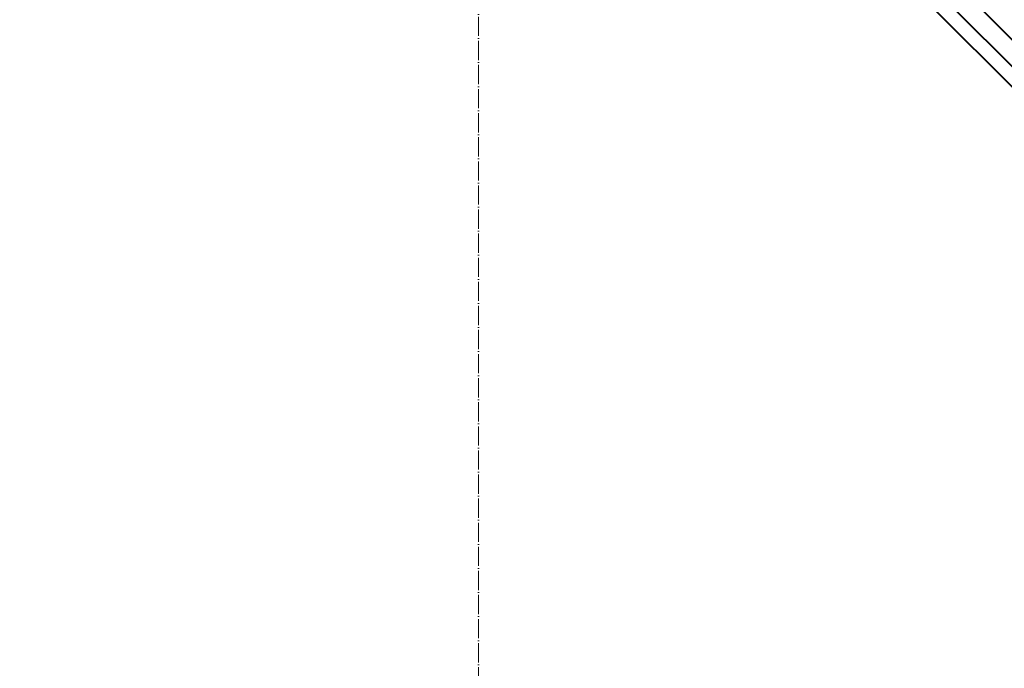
# Model space of a CAD drawing. Header units: millimetres. Extents: x 5617 to 91811, y 7718 to 89253.
# Tile 21 of 66: x 65785 to 66811, y 64349 to 65024. Entities that reach past the tile are written whole.
import ezdxf

# ---------------------------------------------------------------- set-up
doc = ezdxf.new("R2010")
doc.units = ezdxf.units.MM
doc.linetypes.add('Линия сетки', pattern=[25, 20, -2.5, 0, -2.5])
for name, color, linetype, lineweight in [('Оси', 7, 'Continuous', 9), ('Стены разрез', 7, 'Continuous', 40), ('Стены штриховка', 7, 'Continuous', 40)]:
    doc.layers.add(name, color=color, linetype=linetype, lineweight=lineweight)

# ---------------------------------------------------------------- blocks, each defined once
blk = doc.blocks.new('135_SLK_GD_AR_rvt-1-МКСС_LB02_-11_400__Кабельные конструкции_Лотки_1')
at = {"layer": 'Стены разрез', "lineweight": 9, "true_color": 0xcccccc}
h = blk.add_hatch(dxfattribs=at)
h.set_pattern_fill('FP_5', color=254, style=0, pattern_type=2)
h.set_pattern_definition([(0, (0, 0), (406.4, 101.6), [33.528, -271.272, 33.528, -271.272, -1625.6]), (0, (0, 0), (406.4, 101.6), [-609.6, 33.528, -576.072, 33.528, -271.272, -711.2]), (0, (0, 0), (406.4, 101.6), [-1524, 33.528, -169.672, 33.528, -474.472]), (120, (152.4, 50.8), (-291.18818, 301.15272), [33.528, -271.272, 33.528, -271.272, -1625.6]), (120, (152.4, 50.8), (-291.18818, 301.15272), [-609.6, 33.528, -576.072, 33.528, -271.272, -711.2]), (120, (152.4, 50.8), (-291.18818, 301.15272), [-1524, 33.528, -169.672, 33.528, -474.472]), (240, (203.2, 254), (-115.21182, -402.75272), [33.528, -271.272, 33.528, -271.272, -1625.6]), (240, (203.2, 254), (-115.21182, -402.75272), [-609.6, 33.528, -576.072, 33.528, -271.272, -711.2]), (240, (203.2, 254), (-115.21182, -402.75272), [-1524, 33.528, -169.672, 33.528, -474.472])])
h.paths.add_polyline_path([(35570.7, 64110.8), (35584.8, 64124.9), (32500, 67209.8), (32500, 67181.5), (33657.9, 66023.6)])
at = {"layer": 'Стены разрез', "color": 254, "true_color": 0xcccccc}
for p, q in [((35584.8, 64124.9), (32500, 67209.8)), ((32535, 67125.3), (35560.1, 64100.2))]:
    blk.add_line(p, q, dxfattribs=at)
at = {"layer": 'Стены штриховка', "color": 254, "true_color": 0xcccccc}
blk.add_line((32520, 67161.5), (35570.7, 64110.8), dxfattribs=at)

msp = doc.modelspace()

# ---------------------------------------------------------------- linework, layer by layer
at = {"layer": 'Оси', "linetype": 'Линия сетки'}
msp.add_line((66263.4, 46634.3), (66263.4, 89252), dxfattribs=at)

# ---------------------------------------------------------------- block references
at = {"lineweight": 5}
msp.add_blockref('135_SLK_GD_AR_rvt-1-МКСС_LB02_-11_400__Кабельные конструкции_Лотки_1', (32113.4, 0), dxfattribs=at)

doc.saveas('drawing.dxf')
